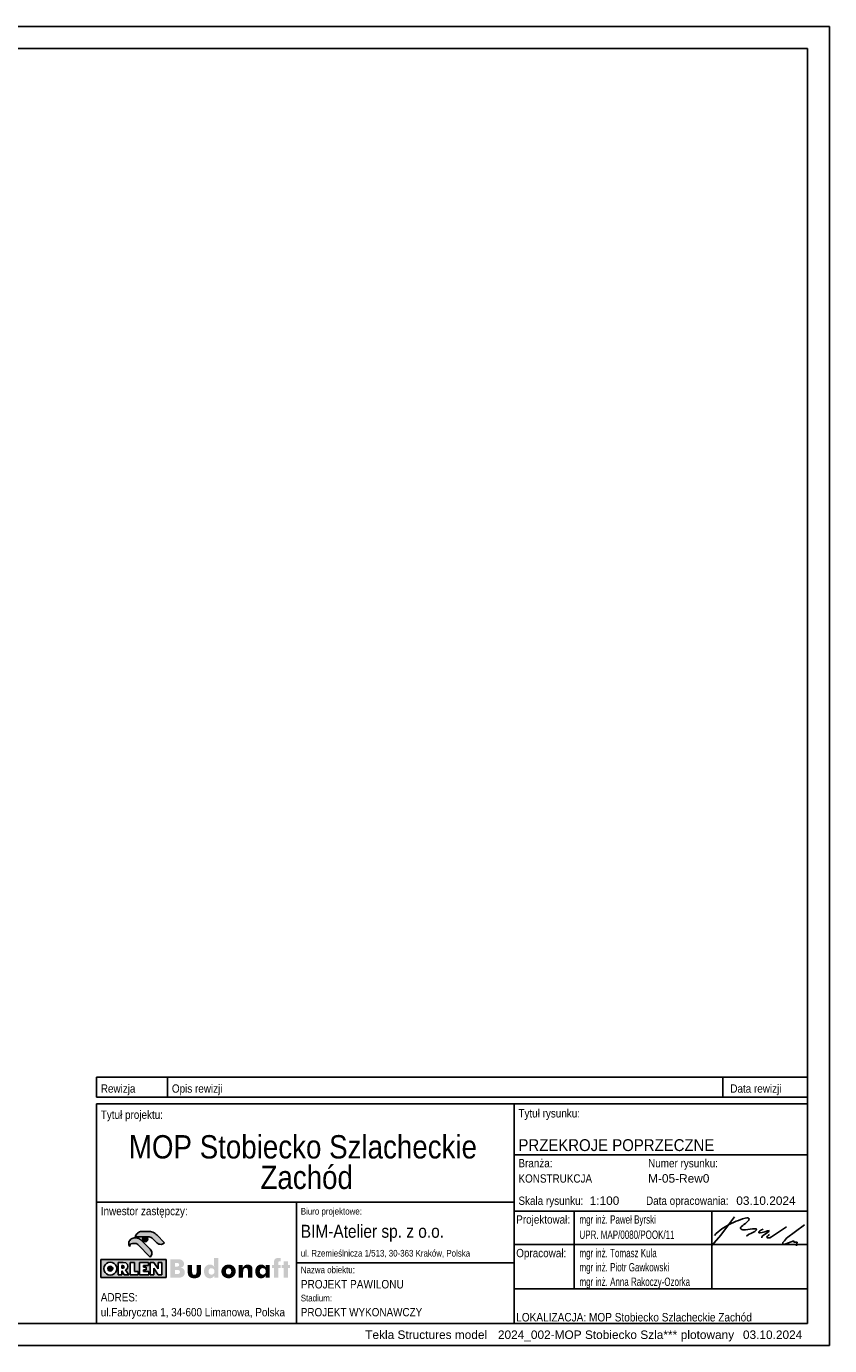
# Model space of a CAD drawing. Header units: millimetres. Extents: x 0 to 50000, y 0 to 29700.
# Tile 27 of 27: x 31925 to 50000, y 0 to 29700. Entities that reach past the tile are written whole.
import ezdxf

# ---------------------------------------------------------------- set-up
doc = ezdxf.new("R2010")
doc.units = ezdxf.units.MM
doc.layers.add('TS_FORMATKA', color=7, linetype='Continuous')
doc.styles.add('Arial', font='ARIAL.TTF', dxfattribs={"height": 0.2})

# ---------------------------------------------------------------- blocks, each defined once
blk = doc.blocks.new('Unknown-305655447-1289')
at = {"layer": 'TS_FORMATKA', "color": 7, "linetype": 'Continuous'}
for p, q in [((50000, 29700), (0, 29700)), ((50000, 29700), (49500, 29700)), ((50000, 0), (50000, 29700)), ((49500, 29200), (500, 29200)), ((49500, 500), (49500, 29200)), ((500, 500), (49500, 500)), ((0, 0), (50000, 0))]:
    blk.add_line(p, q, dxfattribs=at)
blk = doc.blocks.new('Unknown-305655447-7116')
at = {"layer": 'TS_FORMATKA', "linetype": 'Continuous'}
for points in [[(34728, 2014), (34739, 2036), (34746, 2059), (34748, 2083), (34746, 2107), (34739, 2130), (34728, 2151), (34712, 2171), (34519, 2363), (34499, 2381), (34476, 2397), (34452, 2409), (34426, 2418), (34400, 2423), (34372, 2425), (34354, 2425), (34329, 2422), (34306, 2415), (34284, 2404), (34266, 2389), (34251, 2370), (34239, 2349), (34232, 2326), (34230, 2300), (34232, 2275), (34239, 2252), (34251, 2230), (34256, 2265), (34279, 2290), (34312, 2301), (34323, 2301), (34347, 2301), (34371, 2301), (34393, 2298), (34413, 2289), (34430, 2276), (34712, 1995)], [(34711, 2442), (34736, 2432), (34758, 2416), (34859, 2314), (34880, 2298), (34904, 2287), (34930, 2281), (34957, 2280), (34984, 2286), (35010, 2298), (35033, 2316), (34858, 2492), (34846, 2503), (34824, 2523), (34799, 2540), (34772, 2553), (34744, 2562), (34715, 2568), (34685, 2570), (34520, 2570), (34493, 2568), (34468, 2561), (34445, 2550), (34425, 2535), (34407, 2517), (34393, 2495), (34382, 2472), (34376, 2446), (34685, 2446)], [(34540, 2415), (34538, 2405), (34537, 2394), (34545, 2364), (34566, 2342), (34597, 2334), (34627, 2342), (34649, 2364), (34657, 2394), (34656, 2405), (34653, 2415), (34648, 2425), (34545, 2425)], [(33725, 1850), (33783, 1782), (33762, 1762), (33754, 1733), (33762, 1704), (33783, 1683), (33811, 1676), (33840, 1683), (33861, 1704), (33869, 1733), (33861, 1762), (33840, 1782), (33811, 1790), (33783, 1782), (33725, 1850), (33869, 1733), (33861, 1762), (33840, 1782), (33811, 1790), (33783, 1782), (33762, 1762), (33754, 1733), (33762, 1704), (33783, 1683), (33811, 1676), (33840, 1683), (33861, 1704), (33869, 1733), (33725, 1850), (33765, 1871), (33811, 1879), (33857, 1871), (33897, 1850), (33929, 1819), (33950, 1779), (33957, 1733), (33950, 1687), (33929, 1647), (33897, 1615), (33857, 1595), (33811, 1587), (33765, 1595), (33725, 1615), (33694, 1647), (33673, 1687), (33666, 1733), (33673, 1779), (33694, 1819), (33725, 1850), (33600, 1938), (33988, 1871), (34075, 1803), (34075, 1800), (34075, 1743), (34091, 1743), (34109, 1746), (34120, 1756), (34123, 1772), (34120, 1789), (34105, 1803), (34075, 1803), (33988, 1871), (34123, 1772), (34120, 1789), (34109, 1799), (34091, 1803), (34075, 1803), (34075, 1743), (34091, 1743), (34109, 1746), (34120, 1756), (34123, 1772), (33988, 1871), (34101, 1871), (34161, 1860), (34198, 1829), (34210, 1778), (34204, 1743), (34186, 1719), (34158, 1707), (34230, 1595), (34122, 1595), (34075, 1686), (34075, 1595), (33988, 1595), (33988, 1871), (33600, 1938), (34259, 1871), (34356, 1871), (34356, 1670), (34443, 1670), (34443, 1595), (34259, 1595), (34259, 1871), (33600, 1938), (34473, 1871), (34670, 1871), (34670, 1804), (34562, 1804), (34562, 1769), (34621, 1769), (34621, 1705), (34562, 1705), (34562, 1670), (34679, 1670), (34679, 1595), (34473, 1595), (34473, 1871), (33600, 1938), (34709, 1871), (34795, 1871), (34890, 1729), (34888, 1745), (34887, 1760), (34887, 1773), (34887, 1781), (34887, 1871), (34974, 1871), (34974, 1595), (34888, 1595), (34793, 1741), (34795, 1724), (34796, 1710), (34796, 1697), (34796, 1595), (34709, 1595), (34709, 1871), (33600, 1938), (33600, 1533), (35069, 1533), (35069, 1938), (33600, 1938)], [(33811, 1790), (33783, 1782), (33762, 1762), (33754, 1733), (33762, 1704), (33783, 1683), (33811, 1676), (33840, 1683), (33861, 1704), (33869, 1733), (33861, 1762), (33840, 1782)], [(34123, 1772), (34120, 1789), (34109, 1799), (34091, 1803), (34075, 1803), (34075, 1743), (34091, 1743), (34109, 1746), (34120, 1756)], [(35267, 1704), (35309, 1704), (35341, 1702), (35364, 1695), (35377, 1680), (35382, 1656), (35373, 1629), (35348, 1616), (35307, 1612), (35267, 1612), (35267, 1704), (35479, 1700), (35267, 1778), (35267, 1862), (35292, 1862), (35331, 1859), (35356, 1847), (35364, 1820), (35356, 1793), (35331, 1781), (35290, 1778), (35267, 1778), (35479, 1700), (35465, 1721), (35446, 1737), (35423, 1747), (35395, 1752), (35423, 1763), (35445, 1776), (35460, 1793), (35469, 1814), (35471, 1841), (35468, 1870), (35456, 1895), (35438, 1915), (35412, 1931), (35386, 1939), (35358, 1943), (35325, 1945), (35289, 1945), (35284, 1945), (35280, 1945), (35276, 1945), (35161, 1945), (35161, 1527), (35279, 1527), (35312, 1527), (35342, 1528), (35369, 1530), (35394, 1533), (35416, 1539), (35435, 1548), (35459, 1565), (35476, 1587), (35486, 1615), (35490, 1646), (35487, 1675), (35479, 1700)], [(35557, 1816), (35557, 1668), (35557, 1634), (35561, 1605), (35572, 1578), (35590, 1553), (35612, 1537), (35639, 1525), (35670, 1518), (35706, 1516), (35741, 1518), (35773, 1525), (35799, 1537), (35821, 1553), (35840, 1579), (35851, 1606), (35855, 1636), (35855, 1668), (35855, 1816), (35755, 1816), (35755, 1661), (35751, 1624), (35735, 1601), (35705, 1593), (35674, 1601), (35658, 1624), (35654, 1661), (35654, 1816)], [(36023, 1671), (36028, 1701), (36041, 1724), (36062, 1738), (36090, 1743), (36117, 1738), (36139, 1724), (36152, 1701), (36157, 1671), (36152, 1640), (36139, 1617), (36118, 1603), (36090, 1598), (36062, 1603), (36041, 1617), (36028, 1640), (36023, 1671), (36247, 1970), (36149, 1970), (36149, 1819), (36149, 1802), (36151, 1784), (36153, 1768), (36133, 1795), (36110, 1812), (36084, 1822), (36052, 1825), (36030, 1823), (36009, 1818), (35990, 1809), (35973, 1798), (35959, 1783), (35946, 1765), (35936, 1745), (35928, 1723), (35924, 1698), (35922, 1671), (35924, 1643), (35928, 1617), (35936, 1595), (35946, 1574), (35959, 1557), (35974, 1542), (35991, 1531), (36011, 1523), (36032, 1517), (36055, 1516), (36084, 1519), (36110, 1530), (36133, 1548), (36153, 1573), (36153, 1527), (36247, 1527), (36247, 1970)], [(36418, 1641), (36414, 1670), (36418, 1699), (36430, 1721), (36449, 1735), (36474, 1740), (36500, 1735), (36519, 1721), (36531, 1699), (36535, 1670), (36531, 1641), (36519, 1619), (36500, 1606), (36474, 1601), (36449, 1606), (36430, 1619), (36418, 1641), (36621, 1605), (36629, 1626), (36634, 1647), (36636, 1670), (36634, 1693), (36629, 1715), (36621, 1735), (36610, 1754), (36597, 1772), (36581, 1787), (36563, 1800), (36543, 1811), (36522, 1818), (36499, 1823), (36474, 1825), (36450, 1823), (36427, 1818), (36405, 1811), (36385, 1800), (36367, 1787), (36352, 1772), (36338, 1754), (36328, 1735), (36320, 1715), (36315, 1693), (36313, 1670), (36315, 1647), (36320, 1626), (36328, 1605), (36338, 1586), (36352, 1569), (36367, 1554), (36385, 1541), (36405, 1530), (36427, 1522), (36450, 1517), (36474, 1516), (36499, 1517), (36522, 1522), (36543, 1530), (36563, 1541), (36581, 1554), (36597, 1569), (36610, 1586), (36621, 1605)], [(36804, 1683), (36810, 1711), (36821, 1731), (36839, 1744), (36863, 1748), (36890, 1741), (36905, 1719), (36910, 1681), (36910, 1527), (37012, 1527), (37012, 1692), (37011, 1730), (37005, 1763), (36991, 1790), (36969, 1809), (36940, 1821), (36906, 1825), (36877, 1822), (36852, 1815), (36831, 1801), (36812, 1782), (36795, 1757), (36795, 1816), (36702, 1816), (36702, 1527), (36802, 1527), (36802, 1648)], [(37182, 1640), (37177, 1671), (37182, 1701), (37195, 1724), (37216, 1739), (37244, 1745), (37272, 1739), (37293, 1724), (37307, 1701), (37311, 1671), (37307, 1640), (37293, 1618), (37272, 1603), (37244, 1598), (37216, 1603), (37195, 1618), (37182, 1640), (37401, 1816), (37307, 1816), (37307, 1768), (37288, 1793), (37266, 1811), (37240, 1821), (37210, 1825), (37186, 1823), (37165, 1818), (37145, 1809), (37127, 1797), (37112, 1783), (37100, 1765), (37090, 1745), (37082, 1722), (37078, 1697), (37076, 1670), (37078, 1643), (37082, 1617), (37090, 1595), (37099, 1574), (37112, 1557), (37126, 1542), (37143, 1531), (37161, 1522), (37182, 1517), (37204, 1515), (37235, 1518), (37263, 1529), (37286, 1547), (37307, 1573), (37307, 1527), (37401, 1527), (37401, 1816)], [(37646, 1744), (37646, 1816), (37595, 1816), (37595, 1862), (37597, 1882), (37606, 1894), (37623, 1898), (37629, 1897), (37637, 1896), (37646, 1893), (37646, 1971), (37630, 1974), (37616, 1976), (37604, 1976), (37575, 1974), (37551, 1968), (37531, 1958), (37515, 1943), (37504, 1924), (37497, 1902), (37495, 1875), (37495, 1816), (37451, 1816), (37451, 1744), (37495, 1744), (37495, 1527), (37595, 1527), (37595, 1744)], [(37857, 1744), (37857, 1816), (37814, 1816), (37814, 1901), (37713, 1901), (37713, 1816), (37670, 1816), (37670, 1744), (37713, 1744), (37713, 1527), (37814, 1527), (37814, 1744)]]:
    blk.add_hatch(color=1, dxfattribs=at).paths.add_polyline_path(points)
at = {"layer": 'TS_FORMATKA', "color": 1, "linetype": 'Continuous'}
for p, q in [((49500, 5444), (33500, 5444)), ((33500, 5444), (33500, 500)), ((42898, 5444), (42898, 500)), ((49500, 500), (49500, 5444)), ((42898, 4296), (49500, 4296)), ((42898, 3232), (33500, 3232)), ((38000, 3232), (38000, 500)), ((42898, 3025), (49500, 3025)), ((44250, 3025), (44250, 1275)), ((47350, 3025), (47350, 1275)), ((47551, 2483), (47723, 2718)), ((47572, 2626), (47723, 2718)), ((47723, 2718), (47859, 2899)), ((47723, 2718), (47901, 2804)), ((47901, 2804), (47948, 2820)), ((47948, 2820), (48037, 2855)), ((48021, 2683), (48005, 2663)), ((48044, 2703), (48021, 2683)), ((48037, 2855), (48103, 2872)), ((48069, 2725), (48044, 2703)), ((48104, 2750), (48069, 2725)), ((48103, 2872), (48138, 2875)), ((48130, 2774), (48104, 2750)), ((48149, 2793), (48130, 2774)), ((48138, 2875), (48168, 2874)), ((48183, 2827), (48149, 2793)), ((48168, 2874), (48186, 2864)), ((48190, 2844), (48183, 2827)), ((48186, 2864), (48190, 2844)), ((49028, 2421), (49438, 2717)), ((34266, 2389), (34251, 2370)), ((34284, 2404), (34266, 2389)), ((34306, 2415), (34284, 2404)), ((34329, 2422), (34306, 2415)), ((34354, 2425), (34329, 2422)), ((34372, 2425), (34354, 2425)), ((34400, 2423), (34372, 2425)), ((34382, 2472), (34376, 2446)), ((34376, 2446), (34685, 2446)), ((34393, 2495), (34382, 2472)), ((34407, 2517), (34393, 2495)), ((34426, 2418), (34400, 2423)), ((34425, 2535), (34407, 2517)), ((34445, 2550), (34425, 2535)), ((34452, 2409), (34426, 2418)), ((34468, 2561), (34445, 2550)), ((34476, 2397), (34452, 2409)), ((34493, 2568), (34468, 2561)), ((34499, 2381), (34476, 2397)), ((34520, 2570), (34493, 2568)), ((34519, 2363), (34499, 2381)), ((34685, 2570), (34520, 2570)), ((34538, 2405), (34537, 2394)), ((34537, 2394), (34545, 2364)), ((34540, 2415), (34538, 2405)), ((34545, 2425), (34540, 2415)), ((34648, 2425), (34545, 2425)), ((34653, 2415), (34648, 2425)), ((34649, 2364), (34657, 2394)), ((34656, 2405), (34653, 2415)), ((34657, 2394), (34656, 2405)), ((34715, 2568), (34685, 2570)), ((34685, 2570), (34685, 2570)), ((34685, 2446), (34711, 2442)), ((34711, 2442), (34736, 2432)), ((34744, 2562), (34715, 2568)), ((34736, 2432), (34758, 2416)), ((34772, 2553), (34744, 2562)), ((34758, 2416), (34859, 2314)), ((34799, 2540), (34772, 2553)), ((34824, 2523), (34799, 2540)), ((34846, 2503), (34824, 2523)), ((34857, 2493), (34846, 2503)), ((34857, 2493), (34857, 2493)), ((34857, 2493), (34857, 2493)), ((34857, 2493), (34857, 2493)), ((35033, 2316), (34857, 2493)), ((47350, 2253), (47551, 2483)), ((47412, 2479), (47444, 2526)), ((47444, 2526), (47572, 2626)), ((48005, 2663), (47997, 2652)), ((47997, 2652), (47997, 2639)), ((47997, 2639), (48001, 2626)), ((48001, 2626), (48008, 2619)), ((48008, 2619), (48024, 2611)), ((48024, 2611), (48046, 2607)), ((48046, 2607), (48073, 2605)), ((48073, 2605), (48111, 2608)), ((48111, 2608), (48262, 2628)), ((48178, 2500), (48128, 2467)), ((48239, 2529), (48178, 2500)), ((48316, 2569), (48239, 2529)), ((48262, 2628), (48295, 2631)), ((48295, 2631), (48325, 2631)), ((48336, 2584), (48316, 2569)), ((48325, 2631), (48342, 2629)), ((48349, 2598), (48336, 2584)), ((48342, 2629), (48355, 2624)), ((48360, 2612), (48349, 2598)), ((48355, 2624), (48360, 2612)), ((48424, 2580), (48410, 2561)), ((48410, 2561), (48410, 2541)), ((48410, 2541), (48437, 2537)), ((48470, 2609), (48424, 2580)), ((48437, 2537), (48484, 2545)), ((48507, 2623), (48470, 2609)), ((48492, 2469), (48472, 2444)), ((48472, 2444), (48472, 2428)), ((48484, 2545), (48540, 2565)), ((48570, 2527), (48492, 2469)), ((48540, 2565), (48602, 2584)), ((48626, 2565), (48570, 2527)), ((48601, 2466), (48589, 2445)), ((48589, 2445), (48595, 2427)), ((48595, 2427), (48619, 2423)), ((48623, 2485), (48601, 2466)), ((48602, 2584), (48642, 2592)), ((48619, 2423), (48654, 2430)), ((48650, 2500), (48623, 2485)), ((48642, 2592), (48626, 2565)), ((48654, 2430), (48691, 2448)), ((48691, 2448), (48763, 2496)), ((48763, 2496), (49028, 2671)), ((49028, 2421), (48982, 2362)), ((34232, 2326), (34230, 2300)), ((34230, 2300), (34232, 2275)), ((34239, 2349), (34232, 2326)), ((34232, 2275), (34239, 2252)), ((34251, 2370), (34239, 2349)), ((34239, 2252), (34251, 2230)), ((34251, 2230), (34256, 2265)), ((34256, 2265), (34279, 2290)), ((34279, 2290), (34312, 2301)), ((34312, 2301), (34323, 2301)), ((34323, 2301), (34347, 2301)), ((34347, 2301), (34371, 2301)), ((34371, 2301), (34393, 2298)), ((34393, 2298), (34413, 2289)), ((34413, 2289), (34430, 2276)), ((34430, 2276), (34712, 1995)), ((34712, 2171), (34519, 2363)), ((34545, 2364), (34566, 2342)), ((34566, 2342), (34597, 2334)), ((34597, 2334), (34627, 2342)), ((34627, 2342), (34649, 2364)), ((34728, 2151), (34712, 2171)), ((34739, 2130), (34728, 2151)), ((34746, 2107), (34739, 2130)), ((34748, 2083), (34746, 2107)), ((34746, 2059), (34748, 2083)), ((34859, 2314), (34880, 2298)), ((34880, 2298), (34904, 2287)), ((34904, 2287), (34930, 2281)), ((34930, 2281), (34957, 2280)), ((34957, 2280), (34984, 2286)), ((34984, 2286), (35010, 2298)), ((35010, 2298), (35033, 2316)), ((35033, 2316), (35033, 2316)), ((42898, 2275), (49500, 2275)), ((48948, 2318), (48946, 2300)), ((48946, 2300), (48950, 2282)), ((48982, 2362), (48948, 2318)), ((48950, 2282), (48972, 2277)), ((48972, 2277), (49013, 2292)), ((49013, 2292), (49193, 2358)), ((49193, 2358), (49193, 2327)), ((49193, 2327), (49271, 2332)), ((49271, 2332), (49253, 2243)), ((33600, 1938), (35069, 1938)), ((33600, 1533), (33600, 1938)), ((33600, 1938), (35069, 1938)), ((33600, 1533), (33600, 1938)), ((33673, 1779), (33694, 1819)), ((33694, 1819), (33725, 1850)), ((33725, 1850), (33765, 1871)), ((33762, 1762), (33783, 1782)), ((33765, 1871), (33811, 1879)), ((33783, 1782), (33811, 1790)), ((33811, 1879), (33857, 1871)), ((33811, 1790), (33840, 1782)), ((33840, 1782), (33861, 1762)), ((33857, 1871), (33897, 1850)), ((33897, 1850), (33929, 1819)), ((33929, 1819), (33950, 1779)), ((34101, 1871), (33988, 1871)), ((33988, 1871), (33988, 1595)), ((34075, 1800), (34075, 1803)), ((34075, 1803), (34091, 1803)), ((34075, 1746), (34075, 1800)), ((34091, 1803), (34109, 1799)), ((34161, 1860), (34101, 1871)), ((34109, 1799), (34120, 1789)), ((34120, 1789), (34123, 1772)), ((34198, 1829), (34161, 1860)), ((34210, 1778), (34198, 1829)), ((34356, 1871), (34259, 1871)), ((34259, 1871), (34259, 1595)), ((34356, 1670), (34356, 1871)), ((34670, 1871), (34473, 1871)), ((34473, 1871), (34473, 1595)), ((34562, 1769), (34562, 1804)), ((34562, 1804), (34670, 1804)), ((34670, 1804), (34670, 1871)), ((34795, 1871), (34709, 1871)), ((34709, 1871), (34709, 1595)), ((34712, 1995), (34728, 2014)), ((34728, 2014), (34739, 2036)), ((34739, 2036), (34746, 2059)), ((34890, 1729), (34795, 1871)), ((34974, 1871), (34887, 1871)), ((34887, 1871), (34887, 1781)), ((34974, 1595), (34974, 1871)), ((35069, 1938), (35069, 1533)), ((35069, 1938), (35069, 1533)), ((42898, 1866), (38000, 1866)), ((35069, 1533), (33600, 1533)), ((35069, 1533), (33600, 1533)), ((33666, 1733), (33673, 1779)), ((33673, 1687), (33666, 1733)), ((33694, 1647), (33673, 1687)), ((33725, 1615), (33694, 1647)), ((33765, 1595), (33725, 1615)), ((33754, 1733), (33762, 1762)), ((33762, 1704), (33754, 1733)), ((33783, 1683), (33762, 1704)), ((33811, 1587), (33765, 1595)), ((33811, 1676), (33783, 1683)), ((33840, 1683), (33811, 1676)), ((33857, 1595), (33811, 1587)), ((33861, 1704), (33840, 1683)), ((33897, 1615), (33857, 1595)), ((33861, 1762), (33869, 1733)), ((33869, 1733), (33861, 1704)), ((33929, 1647), (33897, 1615)), ((33950, 1687), (33929, 1647)), ((33950, 1779), (33957, 1733)), ((33957, 1733), (33950, 1687)), ((33988, 1595), (34075, 1595)), ((34075, 1743), (34075, 1746)), ((34091, 1743), (34075, 1743)), ((34075, 1595), (34075, 1686)), ((34075, 1686), (34122, 1595)), ((34109, 1746), (34091, 1743)), ((34120, 1756), (34109, 1746)), ((34123, 1772), (34120, 1756)), ((34122, 1595), (34230, 1595)), ((34158, 1707), (34186, 1719)), ((34230, 1595), (34158, 1707)), ((34186, 1719), (34204, 1743)), ((34204, 1743), (34210, 1778)), ((34259, 1595), (34443, 1595)), ((34443, 1670), (34356, 1670)), ((34443, 1595), (34443, 1670)), ((34473, 1595), (34679, 1595)), ((34621, 1769), (34562, 1769)), ((34562, 1670), (34562, 1705)), ((34562, 1705), (34621, 1705)), ((34679, 1670), (34562, 1670)), ((34621, 1705), (34621, 1769)), ((34679, 1595), (34679, 1670)), ((34709, 1595), (34796, 1595)), ((34795, 1724), (34793, 1741)), ((34793, 1741), (34888, 1595)), ((34796, 1710), (34795, 1724)), ((34796, 1697), (34796, 1710)), ((34796, 1595), (34796, 1697)), ((34887, 1781), (34887, 1778)), ((34887, 1778), (34887, 1776)), ((34887, 1776), (34887, 1773)), ((34887, 1773), (34887, 1760)), ((34887, 1760), (34888, 1745)), ((34888, 1745), (34890, 1729)), ((34888, 1595), (34974, 1595)), ((42898, 1276), (49500, 1276)), ((33500, 500), (49500, 500))]:
    blk.add_line(p, q, dxfattribs=at)
at = {"layer": 'TS_FORMATKA', "color": 1, "linetype": 'Continuous', "style": 'Arial'}
for s, height, width, p in [('Tytuł rysunku:', 187.65, 0.84928, (42998, 5136)), ('Tytuł projektu:', 187.65, 0.84928, (33600, 5105)), ('PRZEKROJE POPRZECZNE', 267.42, 0.9, (42998, 4380)), ('Branża:', 187.6, 0.84928, (42998, 4014)), ('Numer rysunku:', 187.65, 0.84928, (45916, 4014)), ('KONSTRUKCJA', 187.65, 0.84928, (42998, 3669)), ('Skala rysunku:', 187.65, 0.84928, (42998, 3168)), ('Data opracowania:', 187.65, 0.84928, (45869, 3168)), ('Inwestor zastępczy:', 187.65, 0.84928, (33600, 2936)), ('Biuro projektowe:', 150.12, 0.84928, (38100, 2949)), ('Projektował:', 187.65, 0.84928, (42948, 2746)), ('BIM-Atelier sp. z o.o.', 292.73, 0.84928, (38100, 2428)), ('ul. Rzemieślnicza 1/513, 30-363 Kraków, Polska', 150.12, 0.84928, (38100, 2005)), ('Opracował:', 187.6, 0.84928, (42948, 1990)), ('mgr inż. Tomasz Kula', 187.65, 0.686375, (44371, 1990)), ('Nazwa obiektu:', 150.12, 0.84928, (38100, 1631)), ('mgr inż. Piotr Gawkowski', 187.65, 0.686375, (44371, 1671)), ('mgr inż. Anna Rakoczy-Ozorka', 187.65, 0.686375, (44371, 1344)), ('PROJEKT PAWILONU', 191.02, 0.84928, (38100, 1287)), ('ADRES:', 187.6, 0.84928, (33600, 995)), ('Stadium:', 150.1, 0.84928, (38100, 995)), ('ul.Fabryczna 1, 34-600 Limanowa, Polska', 187.65, 0.84928, (33600, 659)), ('PROJEKT WYKONAWCZY', 187.65, 0.84928, (38100, 659)), ('LOKALIZACJA: MOP Stobiecko Szlacheckie Zachód', 191.02, 0.84928, (42948, 544))]:
    blk.add_text(s, height=height, dxfattribs=dict(at, width=width)).set_placement(p)
at = {"layer": 'TS_FORMATKA', "color": 1, "style": 'Arial'}
for s, height, width, p in [('MOP Stobiecko Szlacheckie', 525.29, 0.85, (34231, 4213)), (' Zachód', 525.3, 0.85, (37019, 3526)), ('mgr inż. Paweł Byrski', 187.65, 0.686375, (44371, 2746)), ('UPR. MAP/0080/POOK/11', 187.65, 0.686375, (44371, 2403))]:
    blk.add_text(s, height=height, dxfattribs=dict(at, width=width)).set_placement(p)
at = {"layer": 'TS_FORMATKA', "color": 1, "linetype": 'Continuous', "style": 'Arial'}
for s, p in [('M-05-Rew0', (45916, 3669)), ('1:100 ', (44600, 3168)), ('03.10.2024', (47900, 3168))]:
    blk.add_text(s, height=191, dxfattribs=at).set_placement(p)
blk = doc.blocks.new('Unknown-305655447-7117')
at = {"layer": 'TS_FORMATKA', "color": 174, "style": 'Arial'}
for s, height, p in [('Tekla Structures model', 191.02, (39550, 150)), ('plotowany', 191, (46650, 150))]:
    blk.add_text(s, height=height, dxfattribs=at).set_placement(p)
at = {"layer": 'TS_FORMATKA', "color": 1, "style": 'Arial'}
for s, height, p in [('2024_002-MOP Stobiecko Szla***', 191.02, (42536, 150)), ('03.10.2024', 191, (48050, 150))]:
    blk.add_text(s, height=height, dxfattribs=at).set_placement(p)
blk = doc.blocks.new('Unknown-305655447-7119')
at = {"layer": 'TS_FORMATKA', "color": 1, "linetype": 'Continuous'}
for p, q in [((33500, 6044), (33500, 5594)), ((33500, 6044), (49500, 6044)), ((35100, 6044), (35100, 5594)), ((47600, 6044), (47600, 5594)), ((49500, 5594), (33500, 5594))]:
    blk.add_line(p, q, dxfattribs=at)
at = {"layer": 'TS_FORMATKA', "color": 2, "linetype": 'Continuous'}
blk.add_line((49500, 6044), (49500, 5444), dxfattribs=at)
at = {"layer": 'TS_FORMATKA', "color": 1, "style": 'Arial', "width": 0.84928}
for s, height, p in [('Rewizja', 187.6, (33600, 5694)), ('Opis rewizji', 187.65, (35200, 5694)), ('Data rewizji', 187.65, (47766, 5694))]:
    blk.add_text(s, height=height, dxfattribs=at).set_placement(p)

msp = doc.modelspace()

# ---------------------------------------------------------------- block references
for name in ['Unknown-305655447-1289', 'Unknown-305655447-7119', 'Unknown-305655447-7116', 'Unknown-305655447-7117']:
    msp.add_blockref(name, (0, 0))

doc.saveas('drawing.dxf')
